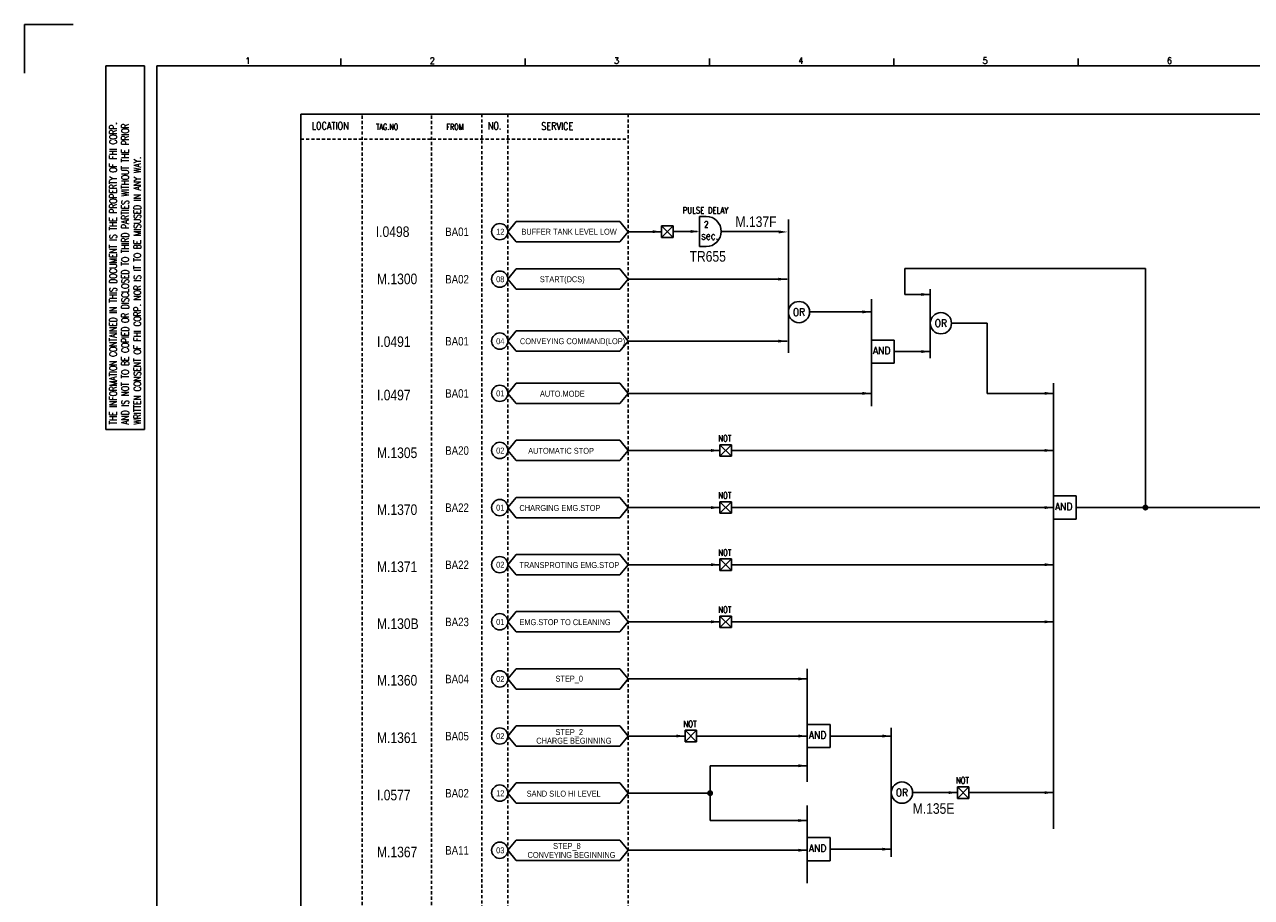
# Model space of a CAD drawing. Extents: x 1513 to 2479, y 404 to 1086.
# Tile 2 of 4: x 1513 to 2095, y 672 to 1086. Entities that reach past the tile are written whole.
import ezdxf
from ezdxf.enums import TextEntityAlignment as Align

# ---------------------------------------------------------------- set-up
doc = ezdxf.new("R2010")
doc.units = 0
doc.header["$MEASUREMENT"] = 0
doc.linetypes.add('HIDDEN', pattern=[4, 1.5, -1, 1.5])
doc.layers.get('0').update_dxf_attribs({"linetype": 'CONTINUOUS'})
doc.layers.get('DEFPOINTS').update_dxf_attribs({"linetype": 'CONTINUOUS'})
for name, color, linetype in [('CON', 4, 'CONTINUOUS'), ('DCS', 7, 'CONTINUOUS'), ('DIM', 3, 'CONTINUOUS'), ('HID', 2, 'HIDDEN'), ('圖框CON', 4, 'CONTINUOUS'), ('框線', 6, 'CONTINUOUS')]:
    doc.layers.add(name, color=color, linetype=linetype)
doc.styles.add('DAYUKP', font='complex', dxfattribs={"bigfont": 'DAYUKP.SHX'})
doc.styles.add('ROMANS', font='romans', dxfattribs={"width": 0.8})
doc.styles.add('style3', font='ARIALN.TTF')

# ---------------------------------------------------------------- blocks, each defined once
blk = doc.blocks.new('LEADER')
at = {"layer": 'CON'}
blk.add_solid([(0.85, -0.57), (0.85, -1.57), (3.85, -1.07)], dxfattribs=at)
blk = doc.blocks.new('1')
at = {"layer": 'DEFPOINTS'}
blk.add_lwpolyline([(1268.99, 689.33), (1246.02, 689.33), (1246.02, 666.36)], dxfattribs=at)
at = {"layer": '圖框CON'}
for p, q in [((1284.5, 669.81), (1302.87, 669.81)), ((1284.5, 497.52), (1284.5, 669.81)), ((1302.87, 497.52), (1302.87, 669.81)), ((1395.91, 669.85), (1395.91, 673.29)), ((1483.2, 669.85), (1483.2, 673.29)), ((1570.49, 669.85), (1570.49, 673.29)), ((1657.78, 669.85), (1657.78, 673.29)), ((1745.08, 669.85), (1745.08, 673.29)), ((1284.5, 497.52), (1302.87, 497.52))]:
    blk.add_line(p, q, dxfattribs=at)
at = {"layer": '框線'}
for p, q in [((1308.62, 669.81), (1308.62, 26.6)), ((2181.53, 669.81), (1308.62, 669.81))]:
    blk.add_line(p, q, dxfattribs=at)
at = {"style": 'DAYUKP'}
for s, p in [('1', (1350.64, 670.78)), ('2', (1437.93, 670.78)), ('3', (1525.22, 670.78)), ('4', (1612.51, 670.78)), ('5', (1699.8, 670.78)), ('6', (1787.1, 670.78))]:
    blk.add_text(s, height=2.87, dxfattribs=at).set_placement(p)
at = {"layer": 'DIM', "style": 'ROMANS', "width": 0.75}
for s, p in [('THE INFORMATION CONTAINED IN THIS DOCUMENT IS THE PROPERTY OF FHI CORP.', (1287.94, 499.82)), ('AND IS NOT TO BE COPIED OR DISCLOSED TO THIRD PARTIES WITHOUT THE PRIOR', (1293.68, 499.82)), ('WRITTEN CONSENT OF FHI CORP. NOR IS IT TO BE MISUSED IN ANY WAY.', (1299.43, 499.82))]:
    blk.add_text(s, height=3.4457, rotation=90, dxfattribs=at).set_placement(p, align=Align.MIDDLE_LEFT)

msp = doc.modelspace()

# ---------------------------------------------------------------- linework, layer by layer
at = {"layer": 'CON', "color": 6}
for p, q in [((1833.04, 994.93), (1833.04, 980.64)), ((1833.04, 994.93), (1836.22, 994.93)), ((1742.34, 987.68), (1746.24, 992.5)), ((1795.37, 992.5), (1746.24, 992.5)), ((1799.27, 987.68), (1795.37, 992.5)), ((1815.1, 990.41), (1820.56, 990.41)), ((1820.56, 990.41), (1815.1, 984.95)), ((1815.1, 990.41), (1820.56, 984.95)), ((1815.1, 984.95), (1815.1, 990.41)), ((1820.56, 990.41), (1820.56, 984.95)), ((1875.17, 993.46), (1875.17, 930.32)), ((1742.34, 987.68), (1746.24, 982.86)), ((1746.24, 982.86), (1795.37, 982.86)), ((1799.27, 987.68), (1795.37, 982.86)), ((1820.56, 984.95), (1815.1, 984.95)), ((1833.04, 980.64), (1836.22, 980.64)), ((1742.34, 965.19), (1746.24, 970.01)), ((1742.34, 965.19), (1746.24, 960.37)), ((1795.37, 970.01), (1746.24, 970.01)), ((1799.27, 965.19), (1795.37, 970.01)), ((1799.27, 965.19), (1795.37, 960.37)), ((1746.24, 960.37), (1795.37, 960.37)), ((1942.37, 960.37), (1942.37, 927.73)), ((1914.48, 955.73), (1914.48, 905.03)), ((1742.34, 935.83), (1746.24, 940.65)), ((1742.34, 935.83), (1746.24, 931.02)), ((1795.37, 940.65), (1746.24, 940.65)), ((1799.27, 935.83), (1795.37, 940.65)), ((1799.27, 935.83), (1795.37, 931.02)), ((1914.48, 925.4), (1914.48, 936.36)), ((1925.35, 936.36), (1914.48, 936.36)), ((1925.35, 925.4), (1925.35, 936.36)), ((1746.24, 931.02), (1795.37, 931.02)), ((1925.35, 925.4), (1914.48, 925.4)), ((1742.34, 911.09), (1746.24, 915.91)), ((1795.37, 915.91), (1746.24, 915.91)), ((1799.27, 911.09), (1795.37, 915.91)), ((2000.7, 915.84), (2000.7, 704.74)), ((1742.34, 911.09), (1746.24, 906.27)), ((1799.27, 911.09), (1795.37, 906.27)), ((1746.24, 906.27), (1795.37, 906.27)), ((1742.34, 884.03), (1746.24, 888.85)), ((1742.34, 884.03), (1746.24, 879.22)), ((1795.37, 888.85), (1746.24, 888.85)), ((1799.27, 884.03), (1795.37, 888.85)), ((1799.27, 884.03), (1795.37, 879.22)), ((1842.71, 881.3), (1842.71, 886.76)), ((1848.17, 886.76), (1842.71, 881.3)), ((1842.71, 886.76), (1848.17, 881.3)), ((1842.71, 886.76), (1848.17, 886.76)), ((1848.17, 886.76), (1848.17, 881.3)), ((1746.24, 879.22), (1795.37, 879.22)), ((1848.17, 881.3), (1842.71, 881.3)), ((1742.34, 856.98), (1746.24, 861.79)), ((1795.37, 861.79), (1746.24, 861.79)), ((1799.27, 856.98), (1795.37, 861.79)), ((2000.7, 851.5), (2000.7, 862.46)), ((2011.56, 862.46), (2000.7, 862.46)), ((2011.56, 851.5), (2011.56, 862.46)), ((1742.34, 856.98), (1746.24, 852.16)), ((1799.27, 856.98), (1795.37, 852.16)), ((1842.71, 859.71), (1848.17, 859.71)), ((1842.71, 859.71), (1848.17, 854.25)), ((1848.17, 859.71), (1842.71, 854.25)), ((1842.71, 854.25), (1842.71, 859.71)), ((1848.17, 859.71), (1848.17, 854.25)), ((1746.24, 852.16), (1795.37, 852.16)), ((1848.17, 854.25), (1842.71, 854.25)), ((2011.56, 851.5), (2000.7, 851.5)), ((1742.34, 829.92), (1746.24, 834.74)), ((1795.37, 834.74), (1746.24, 834.74)), ((1799.27, 829.92), (1795.37, 834.74)), ((1848.17, 832.65), (1842.71, 827.19)), ((1842.71, 832.65), (1848.17, 827.19)), ((1842.71, 832.65), (1848.17, 832.65)), ((1842.71, 827.19), (1842.71, 832.65)), ((1848.17, 832.65), (1848.17, 827.19)), ((1742.34, 829.92), (1746.24, 825.1)), ((1799.27, 829.92), (1795.37, 825.1)), ((1848.17, 827.19), (1842.71, 827.19)), ((1746.24, 825.1), (1795.37, 825.1)), ((1742.34, 802.86), (1746.24, 807.68)), ((1742.34, 802.86), (1746.24, 798.05)), ((1795.37, 807.68), (1746.24, 807.68)), ((1799.27, 802.86), (1795.37, 807.68)), ((1799.27, 802.86), (1795.37, 798.05)), ((1842.71, 800.13), (1842.71, 805.59)), ((1842.71, 805.59), (1848.17, 800.13)), ((1848.17, 805.59), (1842.71, 800.13)), ((1842.71, 805.59), (1848.17, 805.59)), ((1848.17, 805.59), (1848.17, 800.13)), ((1746.24, 798.05), (1795.37, 798.05)), ((1848.17, 800.13), (1842.71, 800.13)), ((1742.34, 775.81), (1746.24, 780.62)), ((1795.37, 780.62), (1746.24, 780.62)), ((1799.27, 775.81), (1795.37, 780.62)), ((1884.06, 780.6), (1884.06, 727.1)), ((1742.34, 775.81), (1746.24, 770.99)), ((1799.27, 775.81), (1795.37, 770.99)), ((1746.24, 770.99), (1795.37, 770.99)), ((1742.34, 748.75), (1746.24, 753.57)), ((1795.37, 753.57), (1746.24, 753.57)), ((1799.27, 748.75), (1795.37, 753.57)), ((1826.23, 746.02), (1826.23, 751.48)), ((1826.23, 751.48), (1831.69, 746.02)), ((1831.69, 751.48), (1826.23, 746.02)), ((1826.23, 751.48), (1831.69, 751.48)), ((1831.69, 751.48), (1831.69, 746.02)), ((1884.06, 743.27), (1884.06, 754.23)), ((1894.92, 754.23), (1884.06, 754.23)), ((1894.92, 743.27), (1894.92, 754.23)), ((1923.93, 752.65), (1923.93, 691.45)), ((1742.34, 748.75), (1746.24, 743.93)), ((1746.24, 743.93), (1795.37, 743.93)), ((1799.27, 748.75), (1795.37, 743.93)), ((1831.69, 746.02), (1826.23, 746.02)), ((1894.92, 743.27), (1884.06, 743.27)), ((1742.34, 721.69), (1746.24, 726.51)), ((1795.37, 726.51), (1746.24, 726.51)), ((1799.27, 721.69), (1795.37, 726.51)), ((1742.34, 721.69), (1746.24, 716.88)), ((1799.27, 721.69), (1795.37, 716.88)), ((1955.24, 719.21), (1955.24, 724.67)), ((1955.24, 724.67), (1960.7, 719.21)), ((1960.7, 724.67), (1955.24, 719.21)), ((1955.24, 724.67), (1960.7, 724.67)), ((1960.7, 724.67), (1960.7, 719.21)), ((1746.24, 716.88), (1795.37, 716.88)), ((1884.06, 715.79), (1884.06, 679.09)), ((1960.7, 719.21), (1955.24, 719.21)), ((1742.34, 694.64), (1746.24, 699.45)), ((1795.37, 699.45), (1746.24, 699.45)), ((1799.27, 694.64), (1795.37, 699.45)), ((1894.92, 700.62), (1884.06, 700.62)), ((1884.06, 689.66), (1884.06, 700.62)), ((1894.92, 689.66), (1894.92, 700.62)), ((1742.34, 694.64), (1746.24, 689.82)), ((1799.27, 694.64), (1795.37, 689.82)), ((1746.24, 689.82), (1795.37, 689.82)), ((1894.92, 689.66), (1884.06, 689.66))]:
    msp.add_line(p, q, dxfattribs=at)
at = {"layer": 'CON'}
for p, q in [((1799.27, 987.68), (1815.1, 987.68)), ((1832.02, 987.79), (1820.56, 987.79)), ((1843.36, 987.79), (1870.63, 987.79)), ((1799.27, 965.19), (1874.57, 965.19)), ((1930.3, 957.94), (1930.3, 970.16)), ((1930.3, 970.16), (2044.3, 970.16)), ((2044.3, 970.16), (2044.3, 856.98)), ((1942.37, 957.94), (1930.3, 957.94)), ((1885.68, 949.67), (1914.48, 949.67)), ((1952.45, 944.32), (1969.39, 944.32)), ((1969.39, 944.32), (1969.39, 911.09)), ((1799.27, 935.83), (1874.57, 935.83)), ((1925.35, 930.88), (1942.37, 930.88)), ((1799.27, 911.09), (1914.48, 911.09)), ((1969.39, 911.09), (2000.7, 911.09)), ((1799.27, 884.03), (1842.71, 884.03)), ((1848.17, 884.03), (2000.7, 884.03)), ((1799.27, 856.98), (1842.71, 856.98)), ((1848.17, 856.98), (2000.7, 856.98)), ((2011.56, 856.98), (2244.47, 856.98)), ((1799.27, 829.92), (1842.71, 829.92)), ((1848.17, 829.92), (2000.7, 829.92)), ((1799.27, 802.86), (1842.71, 802.86)), ((1848.17, 802.86), (2000.7, 802.86)), ((1799.27, 775.81), (1884.06, 775.81)), ((1799.27, 748.75), (1826.23, 748.75)), ((1831.69, 748.75), (1884.06, 748.75)), ((1894.92, 748.75), (1923.93, 748.75)), ((1838.09, 734.67), (1884.06, 734.67)), ((1838.09, 721.69), (1838.09, 734.67)), ((1799.27, 721.69), (1838.09, 721.69)), ((1838.09, 721.69), (1838.09, 708.71)), ((1934.01, 721.94), (1955.24, 721.94)), ((1960.7, 721.94), (2000.7, 721.94)), ((1838.09, 708.71), (1884.06, 708.71)), ((1799.27, 694.64), (1884.06, 694.64)), ((1894.92, 695.14), (1923.93, 695.14))]:
    msp.add_line(p, q, dxfattribs=at)
msp.add_lwpolyline([(1644.22, 1043.38), (2358.22, 1043.38), (2358.22, 543.58), (1644.22, 543.58)], close=True, dxfattribs=at)
at = {"layer": 'CON', "const_width": 1.4}
for points in [[(2043.6, 856.98, 1), (2045, 856.98, 1)], [(1837.39, 721.69, 1), (1838.79, 721.69, 1)]]:
    msp.add_lwpolyline(points, format="xyb", close=True, dxfattribs=at)
at = {"layer": 'CON'}
for centre in [(1738.48, 987.68), (1738.48, 965.19), (1738.48, 935.83), (1738.48, 911.09), (1738.48, 884.03), (1738.48, 856.98), (1738.48, 829.92), (1738.48, 802.86), (1738.48, 775.81), (1738.48, 748.75), (1738.48, 721.69), (1738.48, 694.64)]:
    msp.add_circle(centre, 3.86, dxfattribs=at)
at = {"layer": 'CON', "color": 6}
for centre in [(1880.21, 949.57), (1947.41, 944.32), (1928.97, 721.94)]:
    msp.add_circle(centre, 5.04, dxfattribs=at)
msp.add_arc((1836.22, 987.79), 7.14, 270, 90, dxfattribs=at)
at = {"layer": 'HID'}
for p, q in [((1673.27, 1042.68), (1673.27, 543.58)), ((1706.2, 1042.68), (1706.2, 543.58)), ((1729.91, 1043.38), (1729.91, 543.56)), ((1742.34, 1043.38), (1742.34, 543.56)), ((1799.27, 1043.38), (1799.27, 543.58)), ((1644.22, 1031.48), (1799.27, 1031.48))]:
    msp.add_line(p, q, dxfattribs=at)

# ---------------------------------------------------------------- block references
msp.add_blockref('1', (267.35, 396.49))
at = {"layer": 'CON', "xscale": 1.4, "yscale": 1.4, "zscale": 1.4}
for p in [(1809.71, 989.17), (1827.65, 989.28), (1869.44, 989.05), (1869.18, 966.68), (1936.98, 959.43), (1869.18, 937.32), (1936.98, 932.38), (1909.09, 912.58), (1995.31, 912.58), (1837.32, 885.53), (1995.31, 885.53), (1837.32, 858.47), (1995.31, 858.47), (1837.32, 831.41), (1995.31, 831.41), (1837.32, 804.35), (1995.31, 804.35), (1820.84, 750.24), (1878.67, 750.24), (1918.54, 750.24), (1878.67, 736.17), (1949.85, 723.44), (1995.31, 723.44), (1918.54, 696.63)]:
    msp.add_blockref('LEADER', p, dxfattribs=at)
at = {"layer": 'CON', "xscale": -1.4, "yscale": 1.4, "zscale": 1.4, "rotation": 180}
for p in [(1909.09, 948.18), (1878.67, 774.31), (1878.67, 707.22), (1878.67, 693.14)]:
    msp.add_blockref('LEADER', p, dxfattribs=at)

# ---------------------------------------------------------------- texts
at = {"layer": 'CON', "style": 'ROMANS'}
for s, height, width, p in [('LOCATION', 3.5, 0.8, (1658.15, 1037.78)), ('NO.', 3.5, 0.8, (1736.04, 1037.78)), ('SERVICE', 3.5, 0.8, (1765.69, 1037.7)), ('2', 3.02, 0.8, (1836.28, 991.16)), ('sec.', 3.78, 0.8, (1837.95, 985.78)), ('OR', 3.5, 0.9, (1880.21, 949.57)), ('OR', 3.5, 0.9, (1947.41, 944.32)), ('OR', 3.5, 0.9, (1928.97, 721.94))]:
    msp.add_text(s, height=height, dxfattribs=dict(at, width=width)).set_placement(p, align=Align.MIDDLE)
for s, height, width, p in [('TAG.NO', 2.8, 0.8, (1679.88, 1035.12)), ('FROM', 2.8, 0.8, (1713.14, 1035.12)), ('PULSE DELAY', 3.024, 0.8, (1825.13, 995.36)), ('AND', 3.5, 0.9, (1915.28, 928.57)), ('NOT', 3.024, 0.8, (1841.94, 887.36)), ('NOT', 3.024, 0.8, (1841.94, 860.3)), ('AND', 3.5, 0.9, (2001.49, 854.66)), ('NOT', 3.024, 0.8, (1841.94, 833.24)), ('NOT', 3.024, 0.8, (1841.94, 806.19)), ('NOT', 3.024, 0.8, (1825.46, 752.07)), ('AND', 3.5, 0.9, (1884.85, 746.43)), ('NOT', 3.024, 0.8, (1954.48, 725.27)), ('AND', 3.5, 0.9, (1884.85, 692.82))]:
    msp.add_text(s, height=height, dxfattribs=dict(at, width=width)).set_placement(p, align=Align.BOTTOM_LEFT)
at = {"layer": 'CON', "style": 'style3'}
for s, p in [('BA01', (1712.63, 987.63)), ('BA02', (1712.63, 965.14)), ('BA01', (1712.63, 935.78)), ('BA01', (1712.63, 911.04)), ('BA20', (1712.63, 883.98)), ('BA22', (1712.63, 856.93)), ('BA22', (1712.63, 829.87)), ('BA23', (1712.63, 802.81)), ('BA04', (1712.63, 775.76)), ('BA05', (1712.63, 748.7)), ('BA02', (1712.63, 721.64)), ('BA11', (1712.63, 694.59))]:
    msp.add_text(s, height=4, dxfattribs=at).set_placement(p, align=Align.MIDDLE_LEFT)
for s, p in [('12', (1736.76, 985.4)), ('BUFFER TANK LEVEL LOW', (1748.71, 985.41)), ('08', (1736.76, 962.91)), ('START(DCS)', (1757.46, 962.92)), ('04', (1736.76, 933.55)), ('CONVEYING COMMAND(LOP)', (1748.03, 933.56)), ('01', (1736.76, 908.81)), ('AUTO.MODE', (1757.5, 908.68)), ('02', (1736.76, 881.75)), ('AUTOMATIC STOP', (1751.92, 881.62)), ('01', (1736.76, 854.7)), ('CHARGING EMG.STOP', (1747.78, 854.56)), ('02', (1736.76, 827.64)), ('TRANSPROTING EMG.STOP', (1747.78, 827.51)), ('01', (1736.76, 800.58)), ('EMG.STOP TO CLEANING', (1747.78, 800.45)), ('02', (1736.76, 773.53)), ('STEP_0', (1764.85, 773.68)), ('02', (1736.76, 746.47)), ('STEP_2', (1764.85, 748.38)), ('CHARGE BEGINNING', (1755.76, 744.28)), ('12', (1736.76, 719.41)), ('SAND SILO HI LEVEL', (1751.2, 719.2)), ('STEP_8', (1763.74, 694.43)), ('03', (1736.76, 692.36)), ('CONVEYING BEGINNING', (1751.63, 690.17))]:
    msp.add_text(s, height=2.8, dxfattribs=at).set_placement(p, align=Align.BOTTOM_LEFT)
at = {"layer": 'DCS', "linetype": 'ByBlock', "style": 'style3'}
for s, p in [('M.137F', (1850.13, 989.91)), ('I.0498', (1679.76, 985.18)), ('TR655', (1828.38, 973.48)), ('M.1300', (1680.3, 962.81)), ('I.0491', (1680.3, 933.07)), ('I.0497', (1680.3, 907.78)), ('M.1305', (1680.3, 880.44)), ('M.1370', (1680.3, 853.49)), ('M.1371', (1680.3, 826.44)), ('M.130B', (1680.3, 799.45)), ('M.1360', (1680.3, 772.67)), ('M.1361', (1680.3, 745.44)), ('I.0577', (1680.3, 718.29)), ('M.135E', (1934.07, 711.9)), ('M.1367', (1680.3, 691.3))]:
    msp.add_text(s, height=5, dxfattribs=at).set_placement(p)

doc.saveas('drawing.dxf')
